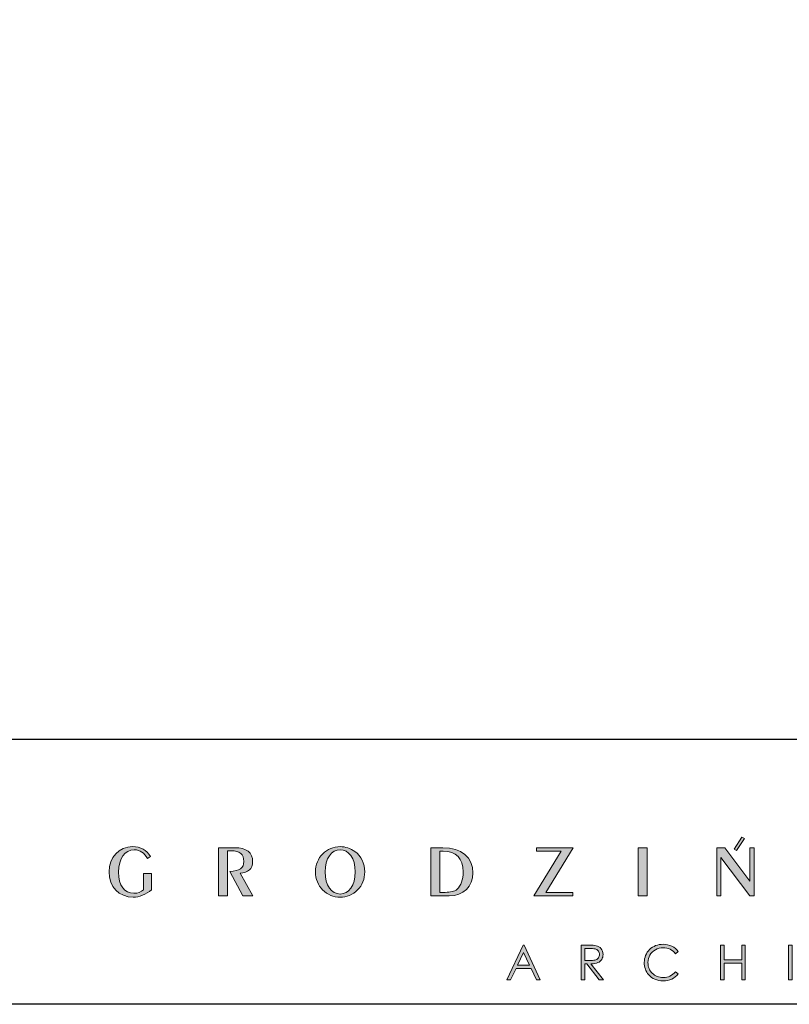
# Model space of a CAD drawing. Header units: millimetres. Extents: x 80301 to 146489, y -78581 to -28273.
# Tile 64 of 135: x 121888 to 122150, y -71576 to -71241. Entities that reach past the tile are written whole.
import ezdxf

# ---------------------------------------------------------------- set-up
doc = ezdxf.new("R2010")
doc.units = ezdxf.units.MM
doc.layers.get('0').update_dxf_attribs({"lineweight": 0})
doc.layers.add('A-przekrycieram.ART', color=7, linetype='Continuous', lineweight=0, true_color=0xffffff)
doc.layers.add('opis..KF', color=250, linetype='Continuous', lineweight=15)

# ---------------------------------------------------------------- blocks, each defined once
blk = doc.blocks.new('*U1557')
at = {"layer": 'A-przekrycieram.ART'}
h = blk.add_hatch(color=256, dxfattribs=at)
h.dxf.hatch_style = 1
h.paths.add_polyline_path([(0, 2970), (6000, 2970), (6000, 0), (0, 0)])
h.paths.add_polyline_path([(200, 2870), (5900, 2870), (5900, 100), (200, 100)], flags=16)
blk = doc.blocks.new('A$C3E4B4AA6')
at = {"layer": 'opis..KF', "lineweight": 0}
h = blk.add_hatch(color=256, dxfattribs=at)
h.dxf.hatch_style = 1
edge = h.paths.add_edge_path()
edge.add_spline(control_points=[(222.92, 43.25), (222.92, 43.25), (222.92, 49.39), (222.92, 49.39), (222.92, 49.39), (222.92, 49.39), (219.85, 49.39), (219.85, 49.39), (219.85, 49.39), (219.85, 49.39), (219.85, 43.2), (219.85, 43.2), (219.85, 43.2), (218.99, 42.39), (217.73, 41.91), (216.26, 41.91), (216.26, 41.91), (212.71, 41.91), (210.47, 44.73), (210.47, 49.87), (210.47, 49.87), (210.47, 55.16), (212.8, 58.3), (216.41, 58.3), (216.41, 58.3), (218.58, 58.3), (220.26, 57.18), (221.38, 54.97), (221.38, 54.97), (221.38, 54.97), (222.48, 55.72), (222.48, 55.72), (222.48, 55.72), (221.02, 58.23), (218.8, 59.5), (215.7, 59.5), (215.7, 59.5), (210.78, 59.5), (206.86, 55.5), (206.86, 49.97), (206.86, 49.97), (206.86, 44.27), (210.59, 40.44), (216, 40.44), (216, 40.44), (218.43, 40.44), (220.75, 41.35), (222.92, 43.25)], knot_values=[0, 0, 0, 0, 0.076923, 0.076923, 0.076923, 0.077023, 0.153846, 0.153846, 0.153846, 0.153946, 0.230769, 0.230769, 0.230769, 0.230869, 0.307692, 0.307692, 0.307692, 0.307792, 0.384615, 0.384615, 0.384615, 0.384715, 0.461538, 0.461538, 0.461538, 0.461638, 0.538462, 0.538462, 0.538462, 0.538562, 0.615385, 0.615385, 0.615385, 0.615485, 0.692308, 0.692308, 0.692308, 0.692408, 0.769231, 0.769231, 0.769231, 0.769331, 0.846154, 0.846154, 0.846154, 0.846254, 1, 1, 1, 1], degree=3, periodic=0)
h = blk.add_hatch(color=256, dxfattribs=at)
h.dxf.hatch_style = 1
edge = h.paths.add_edge_path()
edge.add_spline(control_points=[(303.45, 49.95), (303.45, 53.16), (302.11, 55.89), (299.68, 57.69), (299.68, 57.69), (298.04, 58.86), (296.14, 59.5), (294.15, 59.5), (294.15, 59.5), (291.66, 59.5), (289.35, 58.52), (287.59, 56.79), (287.59, 56.79), (285.79, 55.04), (284.84, 52.65), (284.84, 49.95), (284.84, 49.95), (284.84, 47.27), (285.79, 44.9), (287.54, 43.15), (287.54, 43.15), (289.35, 41.35), (291.64, 40.44), (294.15, 40.44), (294.15, 40.44), (296.63, 40.44), (298.92, 41.35), (300.72, 43.15), (300.72, 43.15), (302.5, 44.9), (303.45, 47.27), (303.45, 49.95)], knot_values=[0, 0, 0, 0, 0.111111, 0.111111, 0.111111, 0.111211, 0.222222, 0.222222, 0.222222, 0.222322, 0.333333, 0.333333, 0.333333, 0.333433, 0.444444, 0.444444, 0.444444, 0.444544, 0.555556, 0.555556, 0.555556, 0.555656, 0.666667, 0.666667, 0.666667, 0.666767, 0.777778, 0.777778, 0.777778, 0.777878, 1, 1, 1, 1], degree=3, periodic=0)
edge = h.paths.add_edge_path(flags=16)
edge.add_spline(control_points=[(299.85, 49.95), (299.85, 44.76), (297.31, 41.61), (294.15, 41.61), (294.15, 41.61), (290.95, 41.61), (288.44, 44.78), (288.44, 49.95), (288.44, 49.95), (288.44, 55.14), (290.95, 58.33), (294.15, 58.33), (294.15, 58.33), (297.31, 58.33), (299.85, 55.16), (299.85, 49.95)], knot_values=[0, 0, 0, 0, 0.2, 0.2, 0.2, 0.2001, 0.4, 0.4, 0.4, 0.4001, 0.6, 0.6, 0.6, 0.6001, 1, 1, 1, 1], degree=3, periodic=0)
h = blk.add_hatch(color=256, dxfattribs=at)
h.dxf.hatch_style = 1
edge = h.paths.add_edge_path()
edge.add_spline(control_points=[(450.52, 40.88), (450.52, 40.88), (450.52, 59.11), (450.52, 59.11), (450.52, 59.11), (450.52, 59.11), (448.89, 59.11), (448.89, 59.11), (448.89, 59.11), (448.89, 59.11), (448.89, 46.51), (448.89, 46.51), (448.89, 46.51), (448.89, 46.51), (439.46, 59.11), (439.46, 59.11), (439.46, 59.11), (439.46, 59.11), (436.36, 59.11), (436.36, 59.11), (436.36, 59.11), (436.36, 59.11), (436.36, 40.88), (436.36, 40.88), (436.36, 40.88), (436.36, 40.88), (437.97, 40.88), (437.97, 40.88), (437.97, 40.88), (437.97, 40.88), (437.97, 55.4), (437.97, 55.4), (437.97, 55.4), (437.97, 55.4), (448.89, 40.88), (448.89, 40.88), (448.89, 40.88), (448.89, 40.88), (450.52, 40.88), (450.52, 40.88)], knot_values=[0, 0, 0, 0, 0.090909, 0.090909, 0.090909, 0.091009, 0.181818, 0.181818, 0.181818, 0.181918, 0.272727, 0.272727, 0.272727, 0.272827, 0.363636, 0.363636, 0.363636, 0.363736, 0.454545, 0.454545, 0.454545, 0.454645, 0.545455, 0.545455, 0.545455, 0.545555, 0.636364, 0.636364, 0.636364, 0.636464, 0.727273, 0.727273, 0.727273, 0.727373, 0.818182, 0.818182, 0.818182, 0.818282, 1, 1, 1, 1], degree=3, periodic=0)
edge = h.paths.add_edge_path()
edge.add_spline(control_points=[(443.87, 58.02), (443.87, 58.02), (446.85, 62.62), (446.85, 62.62), (446.85, 62.62), (446.85, 62.62), (445.89, 63.1), (445.89, 63.1), (445.89, 63.1), (445.89, 63.1), (442.91, 58.5), (442.91, 58.5), (442.91, 58.5), (442.91, 58.5), (443.87, 58.02), (443.87, 58.02)], knot_values=[0, 0, 0, 0, 0.2, 0.2, 0.2, 0.2001, 0.4, 0.4, 0.4, 0.4001, 0.6, 0.6, 0.6, 0.6001, 1, 1, 1, 1], degree=3, periodic=0)
h = blk.add_hatch(color=256, dxfattribs=at)
h.dxf.hatch_style = 1
edge = h.paths.add_edge_path()
edge.add_spline(control_points=[(261.21, 40.88), (261.21, 40.88), (256.36, 49.43), (256.36, 49.43), (256.36, 49.43), (259.43, 49.58), (261.11, 51.19), (261.11, 53.77), (261.11, 53.77), (261.11, 57.23), (258.82, 59.11), (254.24, 59.11), (254.24, 59.11), (254.24, 59.11), (248.27, 59.11), (248.27, 59.11), (248.27, 59.11), (248.27, 59.11), (248.27, 40.88), (248.27, 40.88), (248.27, 40.88), (248.27, 40.88), (251.66, 40.88), (251.66, 40.88), (251.66, 40.88), (251.66, 40.88), (251.66, 57.94), (251.66, 57.94), (251.66, 57.94), (251.66, 57.94), (253.05, 57.94), (253.05, 57.94), (253.05, 57.94), (256.22, 57.94), (257.78, 56.62), (257.78, 53.92), (257.78, 53.92), (257.78, 51.31), (256.14, 50.36), (252.51, 50.12), (252.51, 50.12), (252.51, 50.12), (257.41, 40.88), (257.41, 40.88), (257.41, 40.88), (257.41, 40.88), (261.21, 40.88), (261.21, 40.88)], knot_values=[0, 0, 0, 0, 0.076923, 0.076923, 0.076923, 0.077023, 0.153846, 0.153846, 0.153846, 0.153946, 0.230769, 0.230769, 0.230769, 0.230869, 0.307692, 0.307692, 0.307692, 0.307792, 0.384615, 0.384615, 0.384615, 0.384715, 0.461538, 0.461538, 0.461538, 0.461638, 0.538462, 0.538462, 0.538462, 0.538562, 0.615385, 0.615385, 0.615385, 0.615485, 0.692308, 0.692308, 0.692308, 0.692408, 0.769231, 0.769231, 0.769231, 0.769331, 0.846154, 0.846154, 0.846154, 0.846254, 1, 1, 1, 1], degree=3, periodic=0)
h = blk.add_hatch(color=256, dxfattribs=at)
h.dxf.hatch_style = 1
edge = h.paths.add_edge_path()
edge.add_spline(control_points=[(344.26, 49.58), (344.26, 55.48), (340.09, 59.11), (332.9, 59.11), (332.9, 59.11), (332.9, 59.11), (328.45, 59.11), (328.45, 59.11), (328.45, 59.11), (328.45, 59.11), (328.45, 40.88), (328.45, 40.88), (328.45, 40.88), (328.45, 40.88), (335.34, 40.88), (335.34, 40.88), (335.34, 40.88), (340.72, 40.88), (344.26, 44.39), (344.26, 49.58)], knot_values=[0, 0, 0, 0, 0.166667, 0.166667, 0.166667, 0.166767, 0.333333, 0.333333, 0.333333, 0.333433, 0.5, 0.5, 0.5, 0.5001, 0.666667, 0.666667, 0.666667, 0.666767, 1, 1, 1, 1], degree=3, periodic=0)
edge = h.paths.add_edge_path(flags=16)
edge.add_spline(control_points=[(340.63, 50.04), (340.63, 47), (339.75, 44.71), (338.31, 43.44), (338.31, 43.44), (337.29, 42.56), (335.85, 42.25), (333.81, 42.25), (333.81, 42.25), (333.81, 42.25), (331.81, 42.25), (331.81, 42.25), (331.81, 42.25), (331.81, 42.25), (331.81, 57.74), (331.81, 57.74), (331.81, 57.74), (331.81, 57.74), (333.07, 57.74), (333.07, 57.74), (333.07, 57.74), (337.97, 57.74), (340.63, 55.01), (340.63, 50.04)], knot_values=[0, 0, 0, 0, 0.142857, 0.142857, 0.142857, 0.142957, 0.285714, 0.285714, 0.285714, 0.285814, 0.428571, 0.428571, 0.428571, 0.428671, 0.571429, 0.571429, 0.571429, 0.571529, 0.714286, 0.714286, 0.714286, 0.714386, 1, 1, 1, 1], degree=3, periodic=0)
h = blk.add_hatch(color=256, dxfattribs=at)
h.dxf.hatch_style = 1
edge = h.paths.add_edge_path()
edge.add_spline(control_points=[(382.16, 59.11), (382.16, 59.11), (368.32, 59.11), (368.32, 59.11), (368.32, 59.11), (368.32, 59.11), (368.32, 57.74), (368.32, 57.74), (368.32, 57.74), (368.32, 57.74), (377.58, 57.74), (377.58, 57.74), (377.58, 57.74), (377.58, 57.74), (367.28, 40.88), (367.28, 40.88), (367.28, 40.88), (367.28, 40.88), (381.97, 40.88), (381.97, 40.88), (381.97, 40.88), (381.97, 40.88), (381.97, 42.25), (381.97, 42.25), (381.97, 42.25), (381.97, 42.25), (371.88, 42.25), (371.88, 42.25), (371.88, 42.25), (371.88, 42.25), (382.16, 59.11), (382.16, 59.11)], knot_values=[0, 0, 0, 0, 0.111111, 0.111111, 0.111111, 0.111211, 0.222222, 0.222222, 0.222222, 0.222322, 0.333333, 0.333333, 0.333333, 0.333433, 0.444444, 0.444444, 0.444444, 0.444544, 0.555556, 0.555556, 0.555556, 0.555656, 0.666667, 0.666667, 0.666667, 0.666767, 0.777778, 0.777778, 0.777778, 0.777878, 1, 1, 1, 1], degree=3, periodic=0)
h = blk.add_hatch(color=256, dxfattribs=at)
h.dxf.hatch_style = 1
edge = h.paths.add_edge_path()
edge.add_spline(control_points=[(410.03, 40.88), (410.03, 40.88), (410.03, 59.11), (410.03, 59.11), (410.03, 59.11), (410.03, 59.11), (406.69, 59.11), (406.69, 59.11), (406.69, 59.11), (406.69, 59.11), (406.69, 40.88), (406.69, 40.88), (406.69, 40.88), (406.69, 40.88), (410.03, 40.88), (410.03, 40.88)], knot_values=[0, 0, 0, 0, 0.2, 0.2, 0.2, 0.2001, 0.4, 0.4, 0.4, 0.4001, 0.6, 0.6, 0.6, 0.6001, 1, 1, 1, 1], degree=3, periodic=0)
h = blk.add_hatch(color=256, dxfattribs=at)
h.dxf.hatch_style = 1
edge = h.paths.add_edge_path()
edge.add_spline(control_points=[(363.59, 22.31), (363.59, 22.31), (369.72, 9.18), (369.72, 9.18), (369.72, 9.18), (369.72, 9.18), (368.31, 9.18), (368.31, 9.18), (368.31, 9.18), (368.31, 9.18), (366.25, 13.5), (366.25, 13.5), (366.25, 13.5), (366.25, 13.5), (360.57, 13.5), (360.57, 13.5), (360.57, 13.5), (360.57, 13.5), (358.53, 9.18), (358.53, 9.18), (358.53, 9.18), (358.53, 9.18), (357.06, 9.18), (357.06, 9.18), (357.06, 9.18), (357.06, 9.18), (363.26, 22.31), (363.26, 22.31), (363.26, 22.31), (363.26, 22.31), (363.59, 22.31), (363.59, 22.31)], knot_values=[0, 0, 0, 0, 0.111111, 0.111111, 0.111111, 0.111211, 0.222222, 0.222222, 0.222222, 0.222322, 0.333333, 0.333333, 0.333333, 0.333433, 0.444444, 0.444444, 0.444444, 0.444544, 0.555556, 0.555556, 0.555556, 0.555656, 0.666667, 0.666667, 0.666667, 0.666767, 0.777778, 0.777778, 0.777778, 0.777878, 1, 1, 1, 1], degree=3, periodic=0)
edge = h.paths.add_edge_path(flags=16)
edge.add_spline(control_points=[(363.43, 19.56), (363.43, 19.56), (361.17, 14.78), (361.17, 14.78), (361.17, 14.78), (361.17, 14.78), (365.68, 14.78), (365.68, 14.78), (365.68, 14.78), (365.68, 14.78), (363.43, 19.56), (363.43, 19.56)], knot_values=[0, 0, 0, 0, 0.25, 0.25, 0.25, 0.2501, 0.5, 0.5, 0.5, 0.5001, 1, 1, 1, 1], degree=3, periodic=0)
h = blk.add_hatch(color=256, dxfattribs=at)
h.dxf.hatch_style = 1
edge = h.paths.add_edge_path()
edge.add_spline(control_points=[(385.19, 22.31), (385.19, 22.31), (387.81, 22.31), (387.81, 22.31), (387.81, 22.31), (389.27, 22.31), (390.26, 22.25), (390.78, 22.13), (390.78, 22.13), (391.56, 21.96), (392.19, 21.57), (392.68, 20.99), (392.68, 20.99), (393.17, 20.4), (393.42, 19.68), (393.42, 18.82), (393.42, 18.82), (393.42, 18.11), (393.25, 17.48), (392.91, 16.94), (392.91, 16.94), (392.58, 16.4), (392.09, 15.99), (391.47, 15.72), (391.47, 15.72), (390.84, 15.44), (389.98, 15.3), (388.87, 15.29), (388.87, 15.29), (388.87, 15.29), (393.6, 9.18), (393.6, 9.18), (393.6, 9.18), (393.6, 9.18), (391.99, 9.18), (391.99, 9.18), (391.99, 9.18), (391.99, 9.18), (387.26, 15.29), (387.26, 15.29), (387.26, 15.29), (387.26, 15.29), (386.51, 15.29), (386.51, 15.29), (386.51, 15.29), (386.51, 15.29), (386.51, 9.18), (386.51, 9.18), (386.51, 9.18), (386.51, 9.18), (385.19, 9.18), (385.19, 9.18), (385.19, 9.18), (385.19, 9.18), (385.19, 22.31), (385.19, 22.31)], knot_values=[0, 0, 0, 0, 0.066667, 0.066667, 0.066667, 0.066767, 0.133333, 0.133333, 0.133333, 0.133433, 0.2, 0.2, 0.2, 0.2001, 0.266667, 0.266667, 0.266667, 0.266767, 0.333333, 0.333333, 0.333333, 0.333433, 0.4, 0.4, 0.4, 0.4001, 0.466667, 0.466667, 0.466667, 0.466767, 0.533333, 0.533333, 0.533333, 0.533433, 0.6, 0.6, 0.6, 0.6001, 0.666667, 0.666667, 0.666667, 0.666767, 0.733333, 0.733333, 0.733333, 0.733433, 0.8, 0.8, 0.8, 0.8001, 0.866667, 0.866667, 0.866667, 0.866767, 1, 1, 1, 1], degree=3, periodic=0)
edge = h.paths.add_edge_path(flags=16)
edge.add_spline(control_points=[(386.51, 21.03), (386.51, 21.03), (386.51, 16.57), (386.51, 16.57), (386.51, 16.57), (386.51, 16.57), (388.77, 16.55), (388.77, 16.55), (388.77, 16.55), (389.65, 16.55), (390.3, 16.64), (390.72, 16.8), (390.72, 16.8), (391.14, 16.97), (391.47, 17.24), (391.71, 17.6), (391.71, 17.6), (391.94, 17.97), (392.06, 18.37), (392.06, 18.83), (392.06, 18.83), (392.06, 19.27), (391.94, 19.67), (391.7, 20.03), (391.7, 20.03), (391.47, 20.39), (391.15, 20.65), (390.76, 20.8), (390.76, 20.8), (390.38, 20.96), (389.73, 21.03), (388.83, 21.03), (388.83, 21.03), (388.83, 21.03), (386.51, 21.03), (386.51, 21.03)], knot_values=[0, 0, 0, 0, 0.1, 0.1, 0.1, 0.1001, 0.2, 0.2, 0.2, 0.2001, 0.3, 0.3, 0.3, 0.3001, 0.4, 0.4, 0.4, 0.4001, 0.5, 0.5, 0.5, 0.5001, 0.6, 0.6, 0.6, 0.6001, 0.7, 0.7, 0.7, 0.7001, 0.8, 0.8, 0.8, 0.8001, 1, 1, 1, 1], degree=3, periodic=0)
h = blk.add_hatch(color=256, dxfattribs=at)
h.dxf.hatch_style = 1
edge = h.paths.add_edge_path()
edge.add_spline(control_points=[(421.82, 19.89), (421.82, 19.89), (420.79, 19.09), (420.79, 19.09), (420.79, 19.09), (420.22, 19.84), (419.53, 20.4), (418.73, 20.79), (418.73, 20.79), (417.93, 21.17), (417.05, 21.36), (416.09, 21.36), (416.09, 21.36), (415.05, 21.36), (414.08, 21.11), (413.18, 20.61), (413.18, 20.61), (412.29, 20.1), (411.6, 19.43), (411.11, 18.58), (411.11, 18.58), (410.62, 17.73), (410.38, 16.78), (410.38, 15.72), (410.38, 15.72), (410.38, 14.12), (410.92, 12.78), (412.02, 11.71), (412.02, 11.71), (413.12, 10.64), (414.5, 10.1), (416.17, 10.1), (416.17, 10.1), (418.01, 10.1), (419.55, 10.82), (420.79, 12.26), (420.79, 12.26), (420.79, 12.26), (421.82, 11.47), (421.82, 11.47), (421.82, 11.47), (421.17, 10.64), (420.35, 9.99), (419.37, 9.54), (419.37, 9.54), (418.39, 9.08), (417.3, 8.86), (416.09, 8.86), (416.09, 8.86), (413.79, 8.86), (411.98, 9.62), (410.66, 11.15), (410.66, 11.15), (409.54, 12.44), (408.99, 14), (408.99, 15.82), (408.99, 15.82), (408.99, 17.74), (409.66, 19.36), (411.01, 20.67), (411.01, 20.67), (412.36, 21.99), (414.04, 22.64), (416.07, 22.64), (416.07, 22.64), (417.3, 22.64), (418.4, 22.4), (419.39, 21.92), (419.39, 21.92), (420.38, 21.43), (421.19, 20.76), (421.82, 19.89)], knot_values=[0, 0, 0, 0, 0.052632, 0.052632, 0.052632, 0.052732, 0.105263, 0.105263, 0.105263, 0.105363, 0.157895, 0.157895, 0.157895, 0.157995, 0.210526, 0.210526, 0.210526, 0.210626, 0.263158, 0.263158, 0.263158, 0.263258, 0.315789, 0.315789, 0.315789, 0.315889, 0.368421, 0.368421, 0.368421, 0.368521, 0.421053, 0.421053, 0.421053, 0.421153, 0.473684, 0.473684, 0.473684, 0.473784, 0.526316, 0.526316, 0.526316, 0.526416, 0.578947, 0.578947, 0.578947, 0.579047, 0.631579, 0.631579, 0.631579, 0.631679, 0.684211, 0.684211, 0.684211, 0.684311, 0.736842, 0.736842, 0.736842, 0.736942, 0.789474, 0.789474, 0.789474, 0.789574, 0.842105, 0.842105, 0.842105, 0.842205, 0.894737, 0.894737, 0.894737, 0.894837, 1, 1, 1, 1], degree=3, periodic=0)
h = blk.add_hatch(color=256, dxfattribs=at)
h.dxf.hatch_style = 1
edge = h.paths.add_edge_path()
edge.add_spline(control_points=[(437.81, 22.31), (437.81, 22.31), (439.13, 22.31), (439.13, 22.31), (439.13, 22.31), (439.13, 22.31), (439.13, 16.81), (439.13, 16.81), (439.13, 16.81), (439.13, 16.81), (445.82, 16.81), (445.82, 16.81), (445.82, 16.81), (445.82, 16.81), (445.82, 22.31), (445.82, 22.31), (445.82, 22.31), (445.82, 22.31), (447.13, 22.31), (447.13, 22.31), (447.13, 22.31), (447.13, 22.31), (447.13, 9.18), (447.13, 9.18), (447.13, 9.18), (447.13, 9.18), (445.82, 9.18), (445.82, 9.18), (445.82, 9.18), (445.82, 9.18), (445.82, 15.53), (445.82, 15.53), (445.82, 15.53), (445.82, 15.53), (439.13, 15.53), (439.13, 15.53), (439.13, 15.53), (439.13, 15.53), (439.13, 9.18), (439.13, 9.18), (439.13, 9.18), (439.13, 9.18), (437.81, 9.18), (437.81, 9.18), (437.81, 9.18), (437.81, 9.18), (437.81, 22.31), (437.81, 22.31)], knot_values=[0, 0, 0, 0, 0.076923, 0.076923, 0.076923, 0.077023, 0.153846, 0.153846, 0.153846, 0.153946, 0.230769, 0.230769, 0.230769, 0.230869, 0.307692, 0.307692, 0.307692, 0.307792, 0.384615, 0.384615, 0.384615, 0.384715, 0.461538, 0.461538, 0.461538, 0.461638, 0.538462, 0.538462, 0.538462, 0.538562, 0.615385, 0.615385, 0.615385, 0.615485, 0.692308, 0.692308, 0.692308, 0.692408, 0.769231, 0.769231, 0.769231, 0.769331, 0.846154, 0.846154, 0.846154, 0.846254, 1, 1, 1, 1], degree=3, periodic=0)
h = blk.add_hatch(color=256, dxfattribs=at)
h.dxf.hatch_style = 1
edge = h.paths.add_edge_path()
edge.add_spline(control_points=[(463.51, 22.31), (463.51, 22.31), (464.83, 22.31), (464.83, 22.31), (464.83, 22.31), (464.83, 22.31), (464.83, 9.18), (464.83, 9.18), (464.83, 9.18), (464.83, 9.18), (463.51, 9.18), (463.51, 9.18), (463.51, 9.18), (463.51, 9.18), (463.51, 22.31), (463.51, 22.31)], knot_values=[0, 0, 0, 0, 0.2, 0.2, 0.2, 0.2001, 0.4, 0.4, 0.4, 0.4001, 0.6, 0.6, 0.6, 0.6001, 1, 1, 1, 1], degree=3, periodic=0)
at = {"layer": 'opis..KF', "lineweight": 30}
blk.add_lwpolyline([(0, 100), (933, 100), (933, 0), (0, 0)], close=True, dxfattribs=at)
at = {"layer": 'opis..KF', "lineweight": 0}
for points, knots in [([(222.92, 43.25), (222.92, 43.25), (222.92, 49.39), (222.92, 49.39), (222.92, 49.39), (222.92, 49.39), (219.85, 49.39), (219.85, 49.39), (219.85, 49.39), (219.85, 49.39), (219.85, 43.2), (219.85, 43.2), (219.85, 43.2), (218.99, 42.39), (217.73, 41.91), (216.26, 41.91), (216.26, 41.91), (212.71, 41.91), (210.47, 44.73), (210.47, 49.87), (210.47, 49.87), (210.47, 55.16), (212.8, 58.3), (216.41, 58.3), (216.41, 58.3), (218.58, 58.3), (220.26, 57.18), (221.38, 54.97), (221.38, 54.97), (221.38, 54.97), (222.48, 55.72), (222.48, 55.72), (222.48, 55.72), (221.02, 58.23), (218.8, 59.5), (215.7, 59.5), (215.7, 59.5), (210.78, 59.5), (206.86, 55.5), (206.86, 49.97), (206.86, 49.97), (206.86, 44.27), (210.59, 40.44), (216, 40.44), (216, 40.44), (218.43, 40.44), (220.75, 41.35), (222.92, 43.25)], [0, 0, 0, 0, 0.076923, 0.076923, 0.076923, 0.076923, 0.153846, 0.153846, 0.153846, 0.153846, 0.230769, 0.230769, 0.230769, 0.230769, 0.307692, 0.307692, 0.307692, 0.307692, 0.384615, 0.384615, 0.384615, 0.384615, 0.461538, 0.461538, 0.461538, 0.461538, 0.538462, 0.538462, 0.538462, 0.538462, 0.615385, 0.615385, 0.615385, 0.615385, 0.692308, 0.692308, 0.692308, 0.692308, 0.769231, 0.769231, 0.769231, 0.769231, 0.846154, 0.846154, 0.846154, 0.846154, 1, 1, 1, 1]), ([(303.45, 49.95), (303.45, 53.16), (302.11, 55.89), (299.68, 57.69), (299.68, 57.69), (298.04, 58.86), (296.14, 59.5), (294.15, 59.5), (294.15, 59.5), (291.66, 59.5), (289.35, 58.52), (287.59, 56.79), (287.59, 56.79), (285.79, 55.04), (284.84, 52.65), (284.84, 49.95), (284.84, 49.95), (284.84, 47.27), (285.79, 44.9), (287.54, 43.15), (287.54, 43.15), (289.35, 41.35), (291.64, 40.44), (294.15, 40.44), (294.15, 40.44), (296.63, 40.44), (298.92, 41.35), (300.72, 43.15), (300.72, 43.15), (302.5, 44.9), (303.45, 47.27), (303.45, 49.95)], [0, 0, 0, 0, 0.111111, 0.111111, 0.111111, 0.111111, 0.222222, 0.222222, 0.222222, 0.222222, 0.333333, 0.333333, 0.333333, 0.333333, 0.444444, 0.444444, 0.444444, 0.444444, 0.555556, 0.555556, 0.555556, 0.555556, 0.666667, 0.666667, 0.666667, 0.666667, 0.777778, 0.777778, 0.777778, 0.777778, 1, 1, 1, 1]), ([(443.87, 58.02), (443.87, 58.02), (446.85, 62.62), (446.85, 62.62), (446.85, 62.62), (446.85, 62.62), (445.89, 63.1), (445.89, 63.1), (445.89, 63.1), (445.89, 63.1), (442.91, 58.5), (442.91, 58.5), (442.91, 58.5), (442.91, 58.5), (443.87, 58.02), (443.87, 58.02)], [0, 0, 0, 0, 0.2, 0.2, 0.2, 0.2, 0.4, 0.4, 0.4, 0.4, 0.6, 0.6, 0.6, 0.6, 1, 1, 1, 1]), ([(261.21, 40.88), (261.21, 40.88), (256.36, 49.43), (256.36, 49.43), (256.36, 49.43), (259.43, 49.58), (261.11, 51.19), (261.11, 53.77), (261.11, 53.77), (261.11, 57.23), (258.82, 59.11), (254.24, 59.11), (254.24, 59.11), (254.24, 59.11), (248.27, 59.11), (248.27, 59.11), (248.27, 59.11), (248.27, 59.11), (248.27, 40.88), (248.27, 40.88), (248.27, 40.88), (248.27, 40.88), (251.66, 40.88), (251.66, 40.88), (251.66, 40.88), (251.66, 40.88), (251.66, 57.94), (251.66, 57.94), (251.66, 57.94), (251.66, 57.94), (253.05, 57.94), (253.05, 57.94), (253.05, 57.94), (256.22, 57.94), (257.78, 56.62), (257.78, 53.92), (257.78, 53.92), (257.78, 51.31), (256.14, 50.36), (252.51, 50.12), (252.51, 50.12), (252.51, 50.12), (257.41, 40.88), (257.41, 40.88), (257.41, 40.88), (257.41, 40.88), (261.21, 40.88), (261.21, 40.88)], [0, 0, 0, 0, 0.076923, 0.076923, 0.076923, 0.076923, 0.153846, 0.153846, 0.153846, 0.153846, 0.230769, 0.230769, 0.230769, 0.230769, 0.307692, 0.307692, 0.307692, 0.307692, 0.384615, 0.384615, 0.384615, 0.384615, 0.461538, 0.461538, 0.461538, 0.461538, 0.538462, 0.538462, 0.538462, 0.538462, 0.615385, 0.615385, 0.615385, 0.615385, 0.692308, 0.692308, 0.692308, 0.692308, 0.769231, 0.769231, 0.769231, 0.769231, 0.846154, 0.846154, 0.846154, 0.846154, 1, 1, 1, 1]), ([(299.85, 49.95), (299.85, 44.76), (297.31, 41.61), (294.15, 41.61), (294.15, 41.61), (290.95, 41.61), (288.44, 44.78), (288.44, 49.95), (288.44, 49.95), (288.44, 55.14), (290.95, 58.33), (294.15, 58.33), (294.15, 58.33), (297.31, 58.33), (299.85, 55.16), (299.85, 49.95)], [0, 0, 0, 0, 0.2, 0.2, 0.2, 0.2, 0.4, 0.4, 0.4, 0.4, 0.6, 0.6, 0.6, 0.6, 1, 1, 1, 1]), ([(344.26, 49.58), (344.26, 55.48), (340.09, 59.11), (332.9, 59.11), (332.9, 59.11), (332.9, 59.11), (328.45, 59.11), (328.45, 59.11), (328.45, 59.11), (328.45, 59.11), (328.45, 40.88), (328.45, 40.88), (328.45, 40.88), (328.45, 40.88), (335.34, 40.88), (335.34, 40.88), (335.34, 40.88), (340.72, 40.88), (344.26, 44.39), (344.26, 49.58)], [0, 0, 0, 0, 0.166667, 0.166667, 0.166667, 0.166667, 0.333333, 0.333333, 0.333333, 0.333333, 0.5, 0.5, 0.5, 0.5, 0.666667, 0.666667, 0.666667, 0.666667, 1, 1, 1, 1]), ([(340.63, 50.04), (340.63, 47), (339.75, 44.71), (338.31, 43.44), (338.31, 43.44), (337.29, 42.56), (335.85, 42.25), (333.81, 42.25), (333.81, 42.25), (333.81, 42.25), (331.81, 42.25), (331.81, 42.25), (331.81, 42.25), (331.81, 42.25), (331.81, 57.74), (331.81, 57.74), (331.81, 57.74), (331.81, 57.74), (333.07, 57.74), (333.07, 57.74), (333.07, 57.74), (337.97, 57.74), (340.63, 55.01), (340.63, 50.04)], [0, 0, 0, 0, 0.142857, 0.142857, 0.142857, 0.142857, 0.285714, 0.285714, 0.285714, 0.285714, 0.428571, 0.428571, 0.428571, 0.428571, 0.571429, 0.571429, 0.571429, 0.571429, 0.714286, 0.714286, 0.714286, 0.714286, 1, 1, 1, 1]), ([(382.16, 59.11), (382.16, 59.11), (368.32, 59.11), (368.32, 59.11), (368.32, 59.11), (368.32, 59.11), (368.32, 57.74), (368.32, 57.74), (368.32, 57.74), (368.32, 57.74), (377.58, 57.74), (377.58, 57.74), (377.58, 57.74), (377.58, 57.74), (367.28, 40.88), (367.28, 40.88), (367.28, 40.88), (367.28, 40.88), (381.97, 40.88), (381.97, 40.88), (381.97, 40.88), (381.97, 40.88), (381.97, 42.25), (381.97, 42.25), (381.97, 42.25), (381.97, 42.25), (371.88, 42.25), (371.88, 42.25), (371.88, 42.25), (371.88, 42.25), (382.16, 59.11), (382.16, 59.11)], [0, 0, 0, 0, 0.111111, 0.111111, 0.111111, 0.111111, 0.222222, 0.222222, 0.222222, 0.222222, 0.333333, 0.333333, 0.333333, 0.333333, 0.444444, 0.444444, 0.444444, 0.444444, 0.555556, 0.555556, 0.555556, 0.555556, 0.666667, 0.666667, 0.666667, 0.666667, 0.777778, 0.777778, 0.777778, 0.777778, 1, 1, 1, 1]), ([(410.03, 40.88), (410.03, 40.88), (410.03, 59.11), (410.03, 59.11), (410.03, 59.11), (410.03, 59.11), (406.69, 59.11), (406.69, 59.11), (406.69, 59.11), (406.69, 59.11), (406.69, 40.88), (406.69, 40.88), (406.69, 40.88), (406.69, 40.88), (410.03, 40.88), (410.03, 40.88)], [0, 0, 0, 0, 0.2, 0.2, 0.2, 0.2, 0.4, 0.4, 0.4, 0.4, 0.6, 0.6, 0.6, 0.6, 1, 1, 1, 1]), ([(450.52, 40.88), (450.52, 40.88), (450.52, 59.11), (450.52, 59.11), (450.52, 59.11), (450.52, 59.11), (448.89, 59.11), (448.89, 59.11), (448.89, 59.11), (448.89, 59.11), (448.89, 46.51), (448.89, 46.51), (448.89, 46.51), (448.89, 46.51), (439.46, 59.11), (439.46, 59.11), (439.46, 59.11), (439.46, 59.11), (436.36, 59.11), (436.36, 59.11), (436.36, 59.11), (436.36, 59.11), (436.36, 40.88), (436.36, 40.88), (436.36, 40.88), (436.36, 40.88), (437.97, 40.88), (437.97, 40.88), (437.97, 40.88), (437.97, 40.88), (437.97, 55.4), (437.97, 55.4), (437.97, 55.4), (437.97, 55.4), (448.89, 40.88), (448.89, 40.88), (448.89, 40.88), (448.89, 40.88), (450.52, 40.88), (450.52, 40.88)], [0, 0, 0, 0, 0.090909, 0.090909, 0.090909, 0.090909, 0.181818, 0.181818, 0.181818, 0.181818, 0.272727, 0.272727, 0.272727, 0.272727, 0.363636, 0.363636, 0.363636, 0.363636, 0.454545, 0.454545, 0.454545, 0.454545, 0.545455, 0.545455, 0.545455, 0.545455, 0.636364, 0.636364, 0.636364, 0.636364, 0.727273, 0.727273, 0.727273, 0.727273, 0.818182, 0.818182, 0.818182, 0.818182, 1, 1, 1, 1]), ([(363.59, 22.31), (363.59, 22.31), (369.72, 9.18), (369.72, 9.18), (369.72, 9.18), (369.72, 9.18), (368.31, 9.18), (368.31, 9.18), (368.31, 9.18), (368.31, 9.18), (366.25, 13.5), (366.25, 13.5), (366.25, 13.5), (366.25, 13.5), (360.57, 13.5), (360.57, 13.5), (360.57, 13.5), (360.57, 13.5), (358.53, 9.18), (358.53, 9.18), (358.53, 9.18), (358.53, 9.18), (357.06, 9.18), (357.06, 9.18), (357.06, 9.18), (357.06, 9.18), (363.26, 22.31), (363.26, 22.31), (363.26, 22.31), (363.26, 22.31), (363.59, 22.31), (363.59, 22.31)], [0, 0, 0, 0, 0.111111, 0.111111, 0.111111, 0.111111, 0.222222, 0.222222, 0.222222, 0.222222, 0.333333, 0.333333, 0.333333, 0.333333, 0.444444, 0.444444, 0.444444, 0.444444, 0.555556, 0.555556, 0.555556, 0.555556, 0.666667, 0.666667, 0.666667, 0.666667, 0.777778, 0.777778, 0.777778, 0.777778, 1, 1, 1, 1]), ([(385.19, 22.31), (385.19, 22.31), (387.81, 22.31), (387.81, 22.31), (387.81, 22.31), (389.27, 22.31), (390.26, 22.25), (390.78, 22.13), (390.78, 22.13), (391.56, 21.96), (392.19, 21.57), (392.68, 20.99), (392.68, 20.99), (393.17, 20.4), (393.42, 19.68), (393.42, 18.82), (393.42, 18.82), (393.42, 18.11), (393.25, 17.48), (392.91, 16.94), (392.91, 16.94), (392.58, 16.4), (392.09, 15.99), (391.47, 15.72), (391.47, 15.72), (390.84, 15.44), (389.98, 15.3), (388.87, 15.29), (388.87, 15.29), (388.87, 15.29), (393.6, 9.18), (393.6, 9.18), (393.6, 9.18), (393.6, 9.18), (391.99, 9.18), (391.99, 9.18), (391.99, 9.18), (391.99, 9.18), (387.26, 15.29), (387.26, 15.29), (387.26, 15.29), (387.26, 15.29), (386.51, 15.29), (386.51, 15.29), (386.51, 15.29), (386.51, 15.29), (386.51, 9.18), (386.51, 9.18), (386.51, 9.18), (386.51, 9.18), (385.19, 9.18), (385.19, 9.18), (385.19, 9.18), (385.19, 9.18), (385.19, 22.31), (385.19, 22.31)], [0, 0, 0, 0, 0.066667, 0.066667, 0.066667, 0.066667, 0.133333, 0.133333, 0.133333, 0.133333, 0.2, 0.2, 0.2, 0.2, 0.266667, 0.266667, 0.266667, 0.266667, 0.333333, 0.333333, 0.333333, 0.333333, 0.4, 0.4, 0.4, 0.4, 0.466667, 0.466667, 0.466667, 0.466667, 0.533333, 0.533333, 0.533333, 0.533333, 0.6, 0.6, 0.6, 0.6, 0.666667, 0.666667, 0.666667, 0.666667, 0.733333, 0.733333, 0.733333, 0.733333, 0.8, 0.8, 0.8, 0.8, 0.866667, 0.866667, 0.866667, 0.866667, 1, 1, 1, 1]), ([(421.82, 19.89), (421.82, 19.89), (420.79, 19.09), (420.79, 19.09), (420.79, 19.09), (420.22, 19.84), (419.53, 20.4), (418.73, 20.79), (418.73, 20.79), (417.93, 21.17), (417.05, 21.36), (416.09, 21.36), (416.09, 21.36), (415.05, 21.36), (414.08, 21.11), (413.18, 20.61), (413.18, 20.61), (412.29, 20.1), (411.6, 19.43), (411.11, 18.58), (411.11, 18.58), (410.62, 17.73), (410.38, 16.78), (410.38, 15.72), (410.38, 15.72), (410.38, 14.12), (410.92, 12.78), (412.02, 11.71), (412.02, 11.71), (413.12, 10.64), (414.5, 10.1), (416.17, 10.1), (416.17, 10.1), (418.01, 10.1), (419.55, 10.82), (420.79, 12.26), (420.79, 12.26), (420.79, 12.26), (421.82, 11.47), (421.82, 11.47), (421.82, 11.47), (421.17, 10.64), (420.35, 9.99), (419.37, 9.54), (419.37, 9.54), (418.39, 9.08), (417.3, 8.86), (416.09, 8.86), (416.09, 8.86), (413.79, 8.86), (411.98, 9.62), (410.66, 11.15), (410.66, 11.15), (409.54, 12.44), (408.99, 14), (408.99, 15.82), (408.99, 15.82), (408.99, 17.74), (409.66, 19.36), (411.01, 20.67), (411.01, 20.67), (412.36, 21.99), (414.04, 22.64), (416.07, 22.64), (416.07, 22.64), (417.3, 22.64), (418.4, 22.4), (419.39, 21.92), (419.39, 21.92), (420.38, 21.43), (421.19, 20.76), (421.82, 19.89)], [0, 0, 0, 0, 0.052632, 0.052632, 0.052632, 0.052632, 0.105263, 0.105263, 0.105263, 0.105263, 0.157895, 0.157895, 0.157895, 0.157895, 0.210526, 0.210526, 0.210526, 0.210526, 0.263158, 0.263158, 0.263158, 0.263158, 0.315789, 0.315789, 0.315789, 0.315789, 0.368421, 0.368421, 0.368421, 0.368421, 0.421053, 0.421053, 0.421053, 0.421053, 0.473684, 0.473684, 0.473684, 0.473684, 0.526316, 0.526316, 0.526316, 0.526316, 0.578947, 0.578947, 0.578947, 0.578947, 0.631579, 0.631579, 0.631579, 0.631579, 0.684211, 0.684211, 0.684211, 0.684211, 0.736842, 0.736842, 0.736842, 0.736842, 0.789474, 0.789474, 0.789474, 0.789474, 0.842105, 0.842105, 0.842105, 0.842105, 0.894737, 0.894737, 0.894737, 0.894737, 1, 1, 1, 1]), ([(437.81, 22.31), (437.81, 22.31), (439.13, 22.31), (439.13, 22.31), (439.13, 22.31), (439.13, 22.31), (439.13, 16.81), (439.13, 16.81), (439.13, 16.81), (439.13, 16.81), (445.82, 16.81), (445.82, 16.81), (445.82, 16.81), (445.82, 16.81), (445.82, 22.31), (445.82, 22.31), (445.82, 22.31), (445.82, 22.31), (447.13, 22.31), (447.13, 22.31), (447.13, 22.31), (447.13, 22.31), (447.13, 9.18), (447.13, 9.18), (447.13, 9.18), (447.13, 9.18), (445.82, 9.18), (445.82, 9.18), (445.82, 9.18), (445.82, 9.18), (445.82, 15.53), (445.82, 15.53), (445.82, 15.53), (445.82, 15.53), (439.13, 15.53), (439.13, 15.53), (439.13, 15.53), (439.13, 15.53), (439.13, 9.18), (439.13, 9.18), (439.13, 9.18), (439.13, 9.18), (437.81, 9.18), (437.81, 9.18), (437.81, 9.18), (437.81, 9.18), (437.81, 22.31), (437.81, 22.31)], [0, 0, 0, 0, 0.076923, 0.076923, 0.076923, 0.076923, 0.153846, 0.153846, 0.153846, 0.153846, 0.230769, 0.230769, 0.230769, 0.230769, 0.307692, 0.307692, 0.307692, 0.307692, 0.384615, 0.384615, 0.384615, 0.384615, 0.461538, 0.461538, 0.461538, 0.461538, 0.538462, 0.538462, 0.538462, 0.538462, 0.615385, 0.615385, 0.615385, 0.615385, 0.692308, 0.692308, 0.692308, 0.692308, 0.769231, 0.769231, 0.769231, 0.769231, 0.846154, 0.846154, 0.846154, 0.846154, 1, 1, 1, 1]), ([(463.51, 22.31), (463.51, 22.31), (464.83, 22.31), (464.83, 22.31), (464.83, 22.31), (464.83, 22.31), (464.83, 9.18), (464.83, 9.18), (464.83, 9.18), (464.83, 9.18), (463.51, 9.18), (463.51, 9.18), (463.51, 9.18), (463.51, 9.18), (463.51, 22.31), (463.51, 22.31)], [0, 0, 0, 0, 0.2, 0.2, 0.2, 0.2, 0.4, 0.4, 0.4, 0.4, 0.6, 0.6, 0.6, 0.6, 1, 1, 1, 1]), ([(363.43, 19.56), (363.43, 19.56), (361.17, 14.78), (361.17, 14.78), (361.17, 14.78), (361.17, 14.78), (365.68, 14.78), (365.68, 14.78), (365.68, 14.78), (365.68, 14.78), (363.43, 19.56), (363.43, 19.56)], [0, 0, 0, 0, 0.25, 0.25, 0.25, 0.25, 0.5, 0.5, 0.5, 0.5, 1, 1, 1, 1]), ([(386.51, 21.03), (386.51, 21.03), (386.51, 16.57), (386.51, 16.57), (386.51, 16.57), (386.51, 16.57), (388.77, 16.55), (388.77, 16.55), (388.77, 16.55), (389.65, 16.55), (390.3, 16.64), (390.72, 16.8), (390.72, 16.8), (391.14, 16.97), (391.47, 17.24), (391.71, 17.6), (391.71, 17.6), (391.94, 17.97), (392.06, 18.37), (392.06, 18.83), (392.06, 18.83), (392.06, 19.27), (391.94, 19.67), (391.7, 20.03), (391.7, 20.03), (391.47, 20.39), (391.15, 20.65), (390.76, 20.8), (390.76, 20.8), (390.38, 20.96), (389.73, 21.03), (388.83, 21.03), (388.83, 21.03), (388.83, 21.03), (386.51, 21.03), (386.51, 21.03)], [0, 0, 0, 0, 0.1, 0.1, 0.1, 0.1, 0.2, 0.2, 0.2, 0.2, 0.3, 0.3, 0.3, 0.3, 0.4, 0.4, 0.4, 0.4, 0.5, 0.5, 0.5, 0.5, 0.6, 0.6, 0.6, 0.6, 0.7, 0.7, 0.7, 0.7, 0.8, 0.8, 0.8, 0.8, 1, 1, 1, 1])]:
    blk.add_open_spline(points, degree=3, knots=knots, dxfattribs=at)

msp = doc.modelspace()

# ---------------------------------------------------------------- block references
msp.add_blockref('*U1557', (116672.82, -72216.94))
at = {"layer": 'opis..KF', "xscale": 0.8999999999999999, "yscale": 0.8999999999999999, "zscale": 0.8999999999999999}
msp.add_blockref('A$C3E4B4AA6', (121732.26, -71575.69), dxfattribs=at)

doc.saveas('drawing.dxf')
